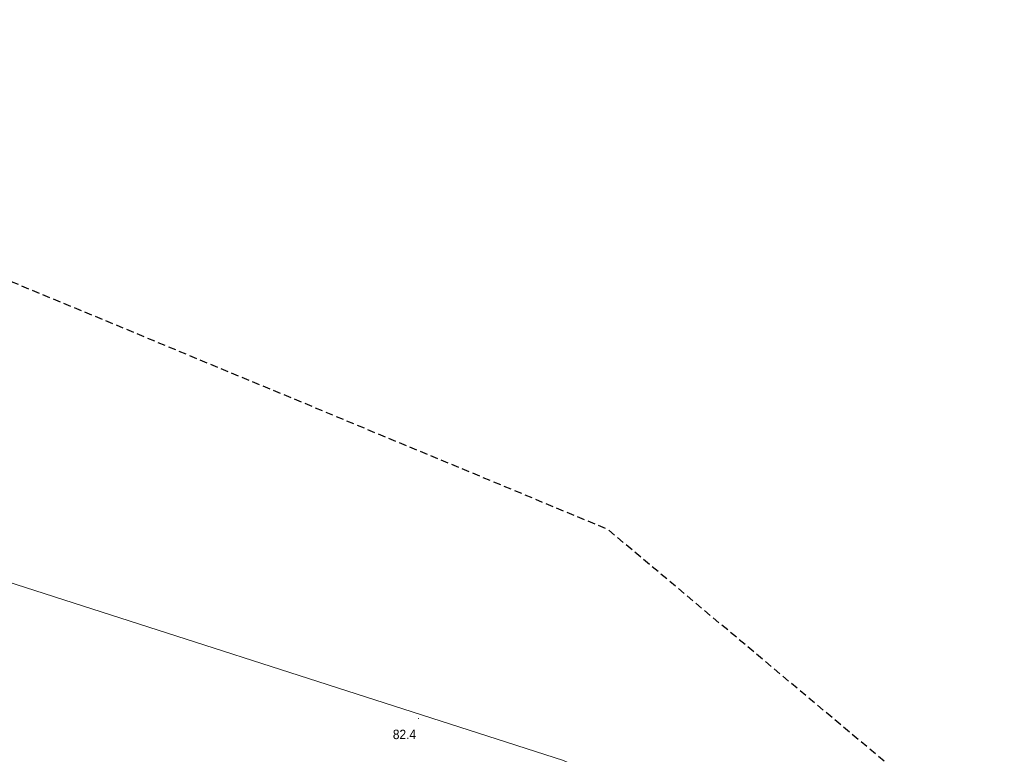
# Model space of a CAD drawing. Header units: metres. Extents: x 6540907 to 6541833, y 5893434 to 5894895.
# Tile 159 of 256: x 6541511 to 6541589, y 5893626 to 5893684. Entities that reach past the tile are written whole.
import ezdxf

# ---------------------------------------------------------------- set-up
doc = ezdxf.new("R2010")
doc.units = ezdxf.units.M
doc.header["$MEASUREMENT"] = 0
doc.linetypes.add('2', pattern=[0.9, 0.6, -0.3])
doc.layers.get('0').update_dxf_attribs({"color": 2, "linetype": 'CONTINUOUS', "lineweight": 5})
for name, color, linetype, lineweight in [('pikieta naturalna', 251, 'CONTINUOUS', 9), ('pikieta naturalna-Atr2', 251, 'CONTINUOUS', 9), ('woda stojąca', 251, 'CONTINUOUS', 9), ('Zakres', 252, 'CONTINUOUS', 15)]:
    doc.layers.add(name, color=color, linetype=linetype, lineweight=lineweight)
doc.styles.get("Standard").update_dxf_attribs({"font": 'Arial', "width": 0.75})

# ---------------------------------------------------------------- blocks, each defined once
blk = doc.blocks.new('PW01')
at = {"linetype": 'Continuous', "lineweight": 13}
h = blk.add_hatch(color=0, dxfattribs=at)
edge = h.paths.add_edge_path()
edge.add_arc((0, 0), 0.045, 0, 360)

msp = doc.modelspace()

# ---------------------------------------------------------------- linework, layer by layer
at = {"layer": 'woda stojąca', "linetype": 'Continuous', "lineweight": 18, "flags": 128}
msp.add_lwpolyline([(6541367.34, 5893722.853), (6541389.88, 5893720.183), (6541402.75, 5893717.593), (6541409.99, 5893716.313), (6541446.46, 5893689.393), (6541481.8, 5893656.163), (6541502.15, 5893642.063), (6541553.78, 5893625.433), (6541585.51, 5893611.003), (6541602.96, 5893604.983), (6541638.54, 5893600.133), (6541655.67, 5893595.003), (6541664.14, 5893572.153), (6541679.96, 5893529.473), (6541682.61, 5893525.314)], dxfattribs=at)
at = {"layer": 'Zakres', "linetype": '2', "lineweight": 25, "flags": 128}
msp.add_lwpolyline([(6541682.61, 5893538.602), (6541557.28, 5893643.783), (6541380.44, 5893717.283), (6541307.38, 5893706.193), (6541211.66, 5893744.233), (6541170.76, 5893749.163), (6541137.92, 5893734.863), (6541058.11, 5893726.893), (6540997.5, 5893673.663), (6540930.81, 5893582.593)], dxfattribs=at)

# ---------------------------------------------------------------- block references
at = {"layer": 'pikieta naturalna', "linetype": 'Continuous', "lineweight": 13}
msp.add_blockref('PW01', (6541542.29, 5893628.773), dxfattribs=at)

# ---------------------------------------------------------------- texts
at = {"layer": 'pikieta naturalna-Atr2', "width": 0.9}
msp.add_text('82.4', height=0.75, dxfattribs=at).set_placement((6541540.25, 5893627.143))

doc.saveas('drawing.dxf')
